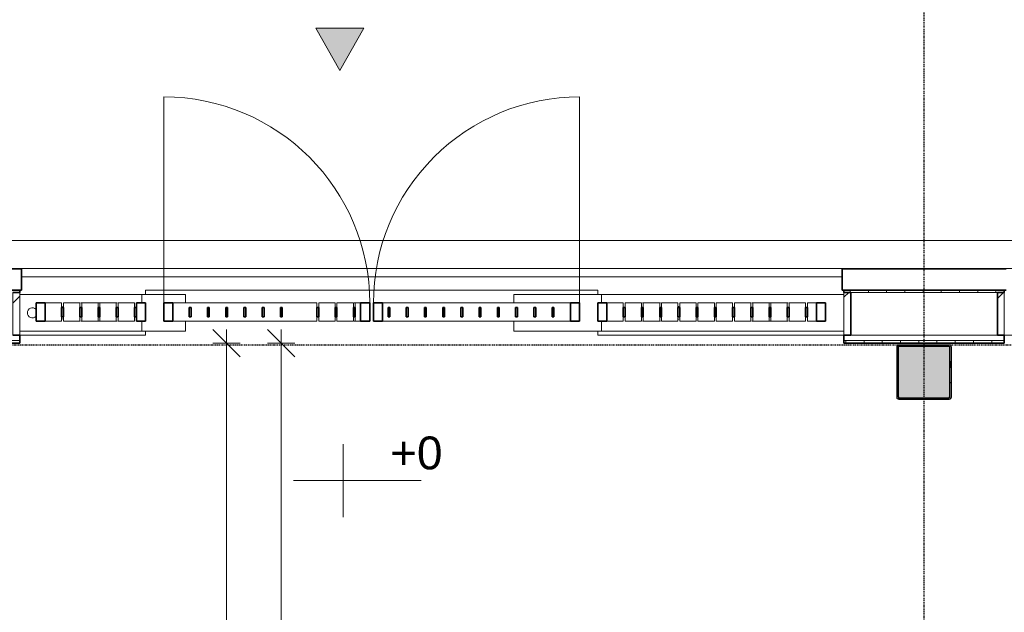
# Model space of a CAD drawing. Header units: millimetres. Extents: x -80560 to 110805, y -11020 to 52719.
# Tile 144 of 152: x 94735 to 100135, y 46333 to 49582. Entities that reach past the tile are written whole.
import ezdxf

# ---------------------------------------------------------------- set-up
doc = ezdxf.new("R2010")
doc.units = ezdxf.units.MM
doc.linetypes.add('CENTER2', pattern=[20, 8, -4, 4, -4])
doc.linetypes.add('DASHED2-1', pattern=[3, 2, -1])
for name, color, linetype, lineweight in [('A-ANNO-DIMS', 211, 'Continuous', 9), ('A-ANNO-DIMS-100', 211, 'Continuous', 9), ('A-ANNO-NOTE', 131, 'Continuous', 18), ('A-DETL-MBND', 5, 'Continuous', 18), ('A-DOOR', 31, 'Continuous', 18), ('A-FLOR', 192, 'Continuous', 18), ('A-FLOR-OVHD', 1, 'DASHED2-1', 18), ('A-GENM', 13, 'Continuous', 18), ('A-GLAZ-CWMG', 51, 'Continuous', 18), ('A-WALL', 113, 'Continuous', 35), ('A-WALL-PATT', 111, 'Continuous', 35), ('G-ANNO-DIMS', 111, 'Continuous', 9), ('S-COLS', 52, 'Continuous', 18), ('S-GRID', 1, 'Continuous', 9)]:
    doc.layers.add(name, color=color, linetype=linetype, lineweight=lineweight)
doc.styles.add('Arial', font='arial.ttf', dxfattribs={"height": 180})
doc.styles.add('Arial_6', font='arial.ttf', dxfattribs={"width": 0.7, "height": 180})
doc.dimstyles.new('n3o_1_8', dxfattribs={"dimscale": 304.8, "dimtxt": 183.646692, "dimasz": 0.492126, "dimexe": 0.246063, "dimexo": 0.0625, "dimgap": 0.032808, "dimtad": 1, "dimdec": 0, "dimdsep": 46, "dimtxsty": 'Arial_6', "dimblk1": 'OBLIQUE', "dimblk2": 'OBLIQUE', "dimsah": 1, "dimcen": 0.09, "dimdle": 0.246063, "dimazin": 0, "dimtfac": 1, "dimtdec": 4, "dimtix": 1, "dimtmove": 0, "dimatfit": 3, "dimfxl": 0.246063, "dimfxlon": 1, "dimtvp": 1, "dimtolj": 1, "dimtzin": 0, "dimarcsym": 2})
doc.dimstyles.new('n3o_1_8_1', dxfattribs={"dimscale": 304.8, "dimtxt": 183.646692, "dimasz": 0.492126, "dimexe": 0.246063, "dimexo": 0.0625, "dimgap": 0.032808, "dimtad": 1, "dimdec": 0, "dimdsep": 46, "dimtxsty": 'Arial_6', "dimblk1": 'OBLIQUE', "dimblk2": 'OBLIQUE', "dimsah": 1, "dimcen": 0.09, "dimdle": 0.246063, "dimazin": 0, "dimtfac": 1, "dimtdec": 4, "dimtix": 1, "dimtmove": 2, "dimatfit": 3, "dimfxl": 0.246063, "dimfxlon": 1, "dimtvp": 1, "dimtolj": 1, "dimtzin": 0, "dimarcsym": 2})
pattern_1 = [(45, (0, 0), (-141.42136, 141.42136), [])]

# ---------------------------------------------------------------- blocks, each defined once
blk = doc.blocks.new('Leonardo College_EHA_1489_R18_CF_situatie_2020_rvt-1-DO_00 begane grond')
at = {"layer": 'A-DETL-MBND', "color": 254}
for p, q in [((74350, 48173), (69850, 48173)), ((69850, 48173), (74350, 48173))]:
    blk.add_line(p, q, dxfattribs=at)
at = {"layer": 'A-FLOR', "color": 7}
blk.add_line((67959.7, 48219), (75930.2, 48219), dxfattribs=at)
blk = doc.blocks.new('NLRS_28_SCO_UN_staalkolom koker betongevuld_gen_CGA - kolom A-V209-DO_00 begane grond')
at = {"layer": 'S-COLS', "lineweight": 5}
h = blk.add_hatch(dxfattribs=at)
h.set_pattern_fill('FP_169', color=256, style=0, pattern_type=2)
h.set_pattern_definition([(45, (-74800, -47650), (-99.99975, 99.99975), []), (45, (-74715, -47650), (-99.99975, 99.99975), []), (45, (-74710, -47650), (-99.99975, 99.99975), []), (45, (-74705, -47650), (-99.99975, 99.99975), []), (45, (-74700, -47650), (-99.99975, 99.99975), []), (45, (-74695, -47650), (-99.99975, 99.99975), []), (45, (-74690, -47650), (-99.99975, 99.99975), []), (45, (-74685, -47650), (-99.99975, 99.99975), [])])
h.paths.add_polyline_path([(-138, -150), (138, -150), (146.5, -146.5), (150, -138), (150, 138), (146.5, 146.5), (138, 150), (-138, 150), (-146.5, 146.5), (-150, 138), (-150, -138), (-146.5, -146.5)], flags=0)
h.paths.add_polyline_path([(134, -142), (-134, -142), (-139.7, -139.7), (-142, -134), (-142, 134), (-139.7, 139.7), (-134, 142), (134, 142), (139.7, 139.7), (142, 134), (142, -134), (139.7, -139.7)], flags=0)
at = {"layer": 'S-COLS', "lineweight": 9}
blk.add_hatch(color=256, dxfattribs=at).paths.add_polyline_path([(134, -142), (139.7, -139.7), (142, -134), (142, 134), (139.7, 139.7), (134, 142), (-134, 142), (-139.7, 139.7), (-142, 134), (-142, -134), (-139.7, -139.7), (-134, -142)], flags=0)
at = {"layer": 'S-COLS'}
for p, q in [((-150, 138), (-150, -138)), ((-142, -134), (-142, 134)), ((138, 150), (-138, 150)), ((-134, 142), (134, 142)), ((142, 134), (142, -134)), ((150, -138), (150, 138)), ((-138, -150), (138, -150)), ((134, -142), (-134, -142))]:
    blk.add_line(p, q, dxfattribs=at)
at = {"layer": 'S-COLS', "lineweight": 35}
for p, q in [((-142, 134), (-142, -134)), ((134, 142), (-134, 142)), ((142, -134), (142, 134)), ((-134, -142), (134, -142))]:
    blk.add_line(p, q, dxfattribs=at)
at = {"layer": 'S-COLS'}
for centre, radius, start, end in [((-138, 138), 12, 90, 180), ((-134, 134), 8, 90, 180), ((134, 134), 8, 0, 90), ((138, 138), 12, 0, 90), ((-138, -138), 12, 180, 270), ((-134, -134), 8, 180, 270), ((134, -134), 8, 270, 0), ((138, -138), 12, 270, 360)]:
    blk.add_arc(centre, radius, start, end, dxfattribs=at)
at = {"layer": 'S-COLS', "lineweight": 35}
for centre, start, end in [((-134, 134), 90, 180), ((134, 134), 360, 90), ((-134, -134), 180, 270), ((134, -134), 270, 360)]:
    blk.add_arc(centre, 8, start, end, dxfattribs=at)
blk = doc.blocks.new('19112_SW_LeonardoCollege_R2020_rvt-1-DO_00 begane grond')
at = {"layer": 'A-WALL', "color": 50, "lineweight": 9}
for p, q in [((69840, 48075), (70750, 48075)), ((70750, 48075), (70750, 48029)), ((72550, 48075), (74360, 48075)), ((72550, 48075), (72550, 48029)), ((70750, 47929), (70750, 47875)), ((72550, 47929), (72550, 47875)), ((70750, 47875), (69840, 47875)), ((74360, 47875), (72550, 47875))]:
    blk.add_line(p, q, dxfattribs=at)
at = {"color": 50, "lineweight": 9}
blk.add_blockref('NLRS_28_SCO_UN_staalkolom koker betongevuld_gen_CGA - kolom A-V209-DO_00 begane grond', (74800, 47650), dxfattribs=at)
blk = doc.blocks.new('95251-Leonardo College Leiden_rvt-1-DO_00 begane grond')
at = {"layer": 'A-WALL', "color": 130, "lineweight": 9}
for p, q in [((69840, 48075), (70510, 48075)), ((70510, 48075), (70510, 48029)), ((73030, 48075), (74360, 48075)), ((73030, 48075), (73030, 48029)), ((70510, 47929), (70510, 47875)), ((73030, 47929), (73030, 47875)), ((70510, 47875), (69840, 47875)), ((74360, 47875), (73030, 47875))]:
    blk.add_line(p, q, dxfattribs=at)
for centre, radius, start, end in [((70070, 47975), 34, 72.8046, 90), ((73452.5, 47975), 34, 77.2157, 94.2614), ((69910, 47975), 27.5, 45, 180), ((69910, 47975), 27.5, 180, 315), ((70070, 47975), 34, 270, 287.1954), ((73452.5, 47975), 34, 265.7386, 282.7843)]:
    blk.add_arc(centre, radius, start, end, dxfattribs=at)
blk = doc.blocks.new('NLRS_41_GM_WPB_spouwlat-SH_generiek_ISR - 235x38-V255-DO_00 begane grond')
at = {"layer": 'A-GENM'}
h = blk.add_hatch(dxfattribs=at)
h.set_pattern_fill('FP_81', color=256, style=0, pattern_type=2)
h.set_pattern_definition(pattern_1)
h.paths.add_polyline_path([(69840, 47852), (69840, 48087), (69802, 48087), (69802, 47852)], flags=0)
for p, q in [((69840, 48087), (69802, 48087)), ((69802, 48087), (69802, 47852)), ((69840, 47852), (69840, 48087)), ((69802, 47852), (69840, 47852))]:
    blk.add_line(p, q, dxfattribs=at)
blk = doc.blocks.new('NLRS_41_GM_WPB_spouwlat-SH_generiek_ISR - 235x38-V256-DO_00 begane grond')
at = {"layer": 'A-GENM'}
h = blk.add_hatch(dxfattribs=at)
h.set_pattern_fill('FP_81', color=256, style=0, pattern_type=2)
h.set_pattern_definition(pattern_1)
h.paths.add_polyline_path([(74398, 47852), (74398, 48087), (74360, 48087), (74360, 47852)], flags=0)
for p, q in [((74398, 48087), (74360, 48087)), ((74360, 48087), (74360, 47852)), ((74398, 47852), (74398, 48087)), ((74360, 47852), (74398, 47852))]:
    blk.add_line(p, q, dxfattribs=at)
blk = doc.blocks.new('NLRS_41_GM_WPB_spouwlat-SH_generiek_ISR - 235x38-V258-DO_00 begane grond')
at = {"layer": 'A-GENM'}
h = blk.add_hatch(dxfattribs=at)
h.set_pattern_fill('FP_78', color=256, style=0, pattern_type=2)
h.set_pattern_definition(pattern_1)
h.paths.add_polyline_path([(75240, 47852), (75240, 48087), (75202, 48087), (75202, 47852)], flags=0)
for p, q in [((75240, 48087), (75202, 48087)), ((75202, 48087), (75202, 47852)), ((75240, 47852), (75240, 48087)), ((75202, 47852), (75240, 47852))]:
    blk.add_line(p, q, dxfattribs=at)
blk = doc.blocks.new('Rectangular Mullion - 90_n3o_terreinomheining_koker_50x100-33964707-DO_00 begane grond')
at = {"layer": 'A-GLAZ-CWMG', "lineweight": 35}
for p, q in [((0, 50), (-50, 50)), ((-50, 50), (-50, -50)), ((0, -50), (0, 50)), ((-50, -50), (0, -50))]:
    blk.add_line(p, q, dxfattribs=at)
blk = doc.blocks.new('Rectangular Mullion - 90_n3o_terreinomheining_koker_50x100-33964653-DO_00 begane grond')
at = {"layer": 'A-GLAZ-CWMG', "lineweight": 35}
for p, q in [((0, 50), (-50, 50)), ((-50, 50), (-50, -50)), ((0, -50), (0, 50)), ((-50, -50), (0, -50))]:
    blk.add_line(p, q, dxfattribs=at)
blk = doc.blocks.new('Rectangular Mullion - 90_n3o_terreinomheining_koker_50x100-33964611-DO_00 begane grond')
at = {"layer": 'A-GLAZ-CWMG', "lineweight": 35}
for p, q in [((-50, 50), (0, 50)), ((-50, -50), (-50, 50)), ((0, 50), (0, -50)), ((0, -50), (-50, -50))]:
    blk.add_line(p, q, dxfattribs=at)
blk = doc.blocks.new('Rectangular Mullion - 90_n3o_terreinomheining_koker_50x100-33964709-DO_00 begane grond')
at = {"layer": 'A-GLAZ-CWMG'}
for p, q in [((78725, 37265), (78725, 37360)), ((78825, 37360), (78825, 37265))]:
    blk.add_line(p, q, dxfattribs=at)
blk = doc.blocks.new('Rectangular Mullion - 90_n3o_terreinomheining_koker_50x100-33964699-DO_00 begane grond')
at = {"layer": 'A-GLAZ-CWMG'}
for p, q in [((78725, 37165), (78725, 37265)), ((78825, 37265), (78825, 37165))]:
    blk.add_line(p, q, dxfattribs=at)
blk = doc.blocks.new('Rectangular Mullion - 90_n3o_terreinomheining_stripstaal_10x50-33964687-DO_00 begane grond')
at = {"layer": 'A-GLAZ-CWMG', "lineweight": 35}
for p, q in [((-5, 25), (5, 25)), ((-5, -25), (-5, 25)), ((5, 25), (5, -25)), ((5, -25), (-5, -25))]:
    blk.add_line(p, q, dxfattribs=at)
blk = doc.blocks.new('Rectangular Mullion - 90_n3o_terreinomheining_koker_50x100-33982165-DO_00 begane grond')
at = {"layer": 'A-GLAZ-CWMG', "lineweight": 35}
for p, q in [((-50, 50), (0, 50)), ((-50, -50), (-50, 50)), ((0, 50), (0, -50)), ((0, -50), (-50, -50))]:
    blk.add_line(p, q, dxfattribs=at)
blk = doc.blocks.new('Rectangular Mullion - 90_n3o_terreinomheining_koker_50x100-33964663-DO_00 begane grond')
at = {"layer": 'A-GLAZ-CWMG'}
for p, q in [((78725, 35935), (78725, 36035)), ((78825, 36035), (78825, 35935))]:
    blk.add_line(p, q, dxfattribs=at)
blk = doc.blocks.new('Rectangular Mullion - 90_n3o_terreinomheining_stripstaal_10x50-33964660-DO_00 begane grond')
at = {"layer": 'A-GLAZ-CWMG', "lineweight": 35}
for p, q in [((-5, 25), (5, 25)), ((-5, -25), (-5, 25)), ((5, 25), (5, -25)), ((5, -25), (-5, -25))]:
    blk.add_line(p, q, dxfattribs=at)
blk = doc.blocks.new('00_n3o_symbool_swingangle - std-33982224-DO_00 begane grond')
at = {"layer": 'A-DOOR'}
blk.add_line((-415, 14), (-415, 1144), dxfattribs=at)
blk.add_arc((-415, 14), 1130, 360, 90, dxfattribs=at)
blk = doc.blocks.new('00_n3o_symbool_swingangle - std-33982113-DO_00 begane grond')
at = {"layer": 'A-DOOR'}
blk.add_line((-415, -14), (-415, -1144), dxfattribs=at)
blk.add_arc((-415, -14), 1130, 270, 0, dxfattribs=at)
blk = doc.blocks.new('Rectangular Mullion - 90_n3o_terreinomheining_koker_50x100-33964662-DO_00 begane grond')
at = {"layer": 'A-GLAZ-CWMG'}
for p, q in [((50915, 48029), (51010, 48029)), ((51010, 47929), (50915, 47929))]:
    blk.add_line(p, q, dxfattribs=at)
blk = doc.blocks.new('Rectangular Mullion - 90_n3o_terreinomheining_koker_50x100-V267-DO_00 begane grond')
at = {"layer": 'A-GLAZ-CWMG'}
for p, q in [((65975, 48029), (66070, 48029)), ((66070, 48029), (66070, 48004)), ((66070, 47954), (66070, 47929)), ((66070, 47929), (65975, 47929))]:
    blk.add_line(p, q, dxfattribs=at)
blk = doc.blocks.new('Rectangular Mullion - 90_n3o_terreinomheining_stripstaal_10x50-33964604-DO_00 begane grond')
at = {"layer": 'A-GLAZ-CWMG', "lineweight": 35}
for p, q in [((-5, 25), (5, 25)), ((-5, -25), (-5, 25)), ((5, 25), (5, -25)), ((5, -25), (-5, -25))]:
    blk.add_line(p, q, dxfattribs=at)
blk = doc.blocks.new('Rectangular Mullion - 90_n3o_terreinomheining_stripstaal_10x50-33964665-DO_00 begane grond')
at = {"layer": 'A-GLAZ-CWMG', "lineweight": 35}
for p, q in [((-5, 25), (5, 25)), ((-5, -25), (-5, 25)), ((5, 25), (5, -25)), ((5, -25), (-5, -25))]:
    blk.add_line(p, q, dxfattribs=at)
blk = doc.blocks.new('Rectangular Mullion - 90_n3o_terreinomheining_koker_50x100-V68-DO_00 begane grond')
at = {"layer": 'A-GLAZ-CWMG'}
for p, q in [((57450, 9850), (57450, 9875)), ((57450, 9875), (57540, 9875)), ((57540, 9875), (57540, 9850)), ((57450, 9775), (57450, 9800)), ((57540, 9775), (57450, 9775)), ((57540, 9800), (57540, 9775))]:
    blk.add_line(p, q, dxfattribs=at)
blk = doc.blocks.new('Rectangular Mullion - 90_n3o_terreinomheining_koker_50x100-33982104-DO_00 begane grond')
at = {"layer": 'A-GLAZ-CWMG'}
for p, q in [((71680, 48029), (71675, 48029)), ((71680, 47929), (71675, 47929))]:
    blk.add_line(p, q, dxfattribs=at)
blk = doc.blocks.new('Rectangular Mullion - 90_n3o_terreinomheining_koker_50x100-33982105-DO_00 begane grond')
at = {"layer": 'A-GLAZ-CWMG'}
for p, q in [((66280, 48004), (66280, 48029)), ((66280, 48029), (66310, 48029)), ((66280, 47929), (66280, 47954)), ((66310, 47929), (66280, 47929))]:
    blk.add_line(p, q, dxfattribs=at)
blk = doc.blocks.new('Rectangular Mullion - 90_n3o_terreinomheining_stripstaal_10x50-33965629-DO_00 begane grond')
at = {"layer": 'A-GLAZ-CWMG', "lineweight": 35}
for p, q in [((-5, 25), (5, 25)), ((-5, -25), (-5, 25)), ((5, 25), (5, -25)), ((5, -25), (-5, -25))]:
    blk.add_line(p, q, dxfattribs=at)
blk = doc.blocks.new('Rectangular Mullion - 90_n3o_terreinomheining_koker_50x100-33982195-DO_00 begane grond')
at = {"layer": 'A-GLAZ-CWMG'}
for p, q in [((66430, 48029), (66465, 48029)), ((66465, 47929), (66430, 47929))]:
    blk.add_line(p, q, dxfattribs=at)
blk = doc.blocks.new('Rectangular Mullion - 90_n3o_terreinomheining_koker_50x100-33964607-DO_00 begane grond')
at = {"layer": 'A-GLAZ-CWMG', "lineweight": 35}
for p, q in [((0, 50), (-50, 50)), ((-50, 50), (-50, -50)), ((0, -50), (0, 50)), ((-50, -50), (0, -50))]:
    blk.add_line(p, q, dxfattribs=at)
blk = doc.blocks.new('Rectangular Mullion - 90_n3o_terreinomheining_koker_50x100-30954635-DO_00 begane grond')
at = {"layer": 'A-GLAZ-CWMG'}
for p, q in [((54839, 48029), (54834, 48029)), ((54934, 48029), (54929, 48029)), ((54839, 47929), (54834, 47929)), ((54934, 47929), (54929, 47929))]:
    blk.add_line(p, q, dxfattribs=at)
blk = doc.blocks.new('Rectangular Mullion - 90_n3o_terreinomheining_koker_50x100-33964643-DO_00 begane grond')
at = {"layer": 'A-GLAZ-CWMG', "lineweight": 35}
for p, q in [((-50, 50), (0, 50)), ((-50, -50), (-50, 50)), ((0, 50), (0, -50)), ((0, -50), (-50, -50))]:
    blk.add_line(p, q, dxfattribs=at)
blk = doc.blocks.new('Rectangular Mullion - 90_n3o_terreinomheining_koker_50x100-30957306-DO_00 begane grond')
at = {"layer": 'A-GLAZ-CWMG'}
for p, q in [((57550, 9850), (57550, 9875)), ((57550, 9875), (57640, 9875)), ((57550, 9775), (57550, 9800)), ((57640, 9775), (57550, 9775))]:
    blk.add_line(p, q, dxfattribs=at)
blk = doc.blocks.new('Rectangular Mullion - 90_n3o_terreinomheining_koker_50x100-V103-DO_00 begane grond')
at = {"layer": 'A-GLAZ-CWMG'}
for p, q in [((68760, 48004), (68760, 48029)), ((68760, 48029), (68810, 48029)), ((68760, 47929), (68760, 47954)), ((68810, 47929), (68760, 47929))]:
    blk.add_line(p, q, dxfattribs=at)
blk = doc.blocks.new('Rectangular Mullion - 90_n3o_terreinomheining_koker_50x100-33965620-DO_00 begane grond')
at = {"layer": 'A-GLAZ-CWMG', "lineweight": 35}
for p, q in [((-50, 50), (0, 50)), ((-50, -50), (-50, 50)), ((0, 50), (0, -50)), ((0, -50), (-50, -50))]:
    blk.add_line(p, q, dxfattribs=at)
blk = doc.blocks.new('00_n3o_sym_entreepijltje - fietsentree_1_8mm-3809541-DO_00 begane grond')
at = {"layer": 'A-ANNO-NOTE', "lineweight": 9}
blk.add_hatch(color=256, dxfattribs=at).paths.add_polyline_path([(-1.319, -2.322), (0, 0), (1.311, -2.322)], flags=0)
at = {"layer": 'A-ANNO-NOTE'}
for p, q in [((0, 0), (-1.319, -2.322)), ((1.311, -2.322), (0, 0)), ((-1.319, -2.322), (1.311, -2.322))]:
    blk.add_line(p, q, dxfattribs=at)
blk = doc.blocks.new('DIMBLOCK252-DO_00 begane grond')
at = {"layer": 'A-ANNO-DIMS-100'}
for p, q in [((96168.5, 47808), (96093.5, 47883)), ((96168.5, 35042), (96168.5, 47883)), ((96093.5, 47808), (96243.5, 47808)), ((96168.5, 47808), (96093.5, 47808)), ((96168.5, 47808), (96243.5, 47733)), ((96168.5, 35042), (96093.5, 35117)), ((96243.5, 35042), (96093.5, 35042)), ((96168.5, 35042), (96243.5, 34967)), ((96168.5, 35042), (96243.5, 35042))]:
    blk.add_line(p, q, dxfattribs=at)
at = {"layer": 'A-ANNO-DIMS-100', "color": 0, "insert": (95924.8, 41184.8), "char_height": 180, "width": 576.368, "attachment_point": 1, "rotation": 90, "line_spacing_factor": 0.941778, "style": 'Arial_6'}
blk.add_mtext('12766', dxfattribs=at)
blk = doc.blocks.new('_Oblique')
at = {"color": 0, "linetype": 'ByBlock', "lineweight": -2}
blk.add_line((-0.5, -0.5), (0.5, 0.5), dxfattribs=at)
blk = doc.blocks.new('DIMBLOCK253-DO_00 begane grond')
at = {"layer": 'A-ANNO-DIMS-100'}
for p, q in [((95868.5, 47808), (95793.5, 47883)), ((95868.5, 47883), (95868.5, 9917)), ((95943.5, 47808), (95793.5, 47808)), ((95868.5, 47808), (95943.5, 47733)), ((95868.5, 47808), (95943.5, 47808)), ((95868.5, 9992), (95793.5, 10067)), ((95943.5, 9992), (95793.5, 9992)), ((95868.5, 9992), (95943.5, 9917)), ((95868.5, 9992), (95943.5, 9992))]:
    blk.add_line(p, q, dxfattribs=at)
at = {"layer": 'A-ANNO-DIMS-100', "color": 0, "insert": (95624.8, 28262.4), "char_height": 180, "width": 576.368, "attachment_point": 1, "rotation": 90, "line_spacing_factor": 0.941778, "style": 'Arial_6'}
blk.add_mtext('37816', dxfattribs=at)
blk = doc.blocks.new('Spot Elevations - default-305554-DO_00 begane grond')
at = {"layer": 'G-ANNO-DIMS'}
for p, q in [((0, 2), (0, -2)), ((4.277, 0), (-2.723, 0))]:
    blk.add_line(p, q, dxfattribs=at)

msp = doc.modelspace()

# ---------------------------------------------------------------- hatches: boundary and pattern name
at = {"layer": 'A-WALL-PATT', "lineweight": 18}
h = msp.add_hatch(dxfattribs=at)
h.set_pattern_fill('FP_233', color=256, angle=-270, style=0, pattern_type=2)
h.set_pattern_definition([(270, (87989.07, 48099), (100, 4e-13), [])])
h.paths.add_polyline_path([(102892.8, 48087), (103793.8, 48087), (103793.8, 48099), (102854.8, 48099), (102854.8, 48087)], flags=0)
h.paths.add_polyline_path([(100134.8, 48087), (100134.8, 48099), (99254.8, 48099), (99254.8, 48087), (100096.8, 48087)], flags=0)
h.paths.add_polyline_path([(94734.8, 48087), (94734.8, 48099), (93854.8, 48099), (93854.8, 48087), (94696.8, 48087)], flags=0)
h.paths.add_polyline_path([(88870.1, 48087), (89334.8, 48087), (89334.8, 48099), (87104.8, 48099), (87104.8, 48087), (88576.4, 48087)], flags=0)
h.paths.add_polyline_path([(85284.8, 48087), (85284.8, 48099), (82154.8, 48099), (82154.8, 48087), (85246.8, 48087)], flags=0)
h.paths.add_polyline_path([(76242.2, 48087), (79434.8, 48087), (79434.8, 48099), (76004.8, 48099), (76004.8, 48087), (76042.8, 48087)], flags=0)
h.paths.add_polyline_path([(74184.8, 48087), (74184.8, 48099), (72184.3, 48099), (72184.3, 48087), (74146.8, 48087)], flags=0)
h = msp.add_hatch(dxfattribs=at)
h.set_pattern_fill('FP_234', color=256, angle=90, style=0, pattern_type=2)
h.set_pattern_definition([(90, (87865.57, 47808), (-100, 6e-15), [])])
h.paths.add_polyline_path([(84758.7, 47808), (85284.8, 47808), (85284.8, 47824), (82154.8, 47824), (82154.8, 47808), (84465, 47808)], flags=0)
h.paths.add_polyline_path([(72424.4, 47808), (74184.8, 47808), (74184.8, 47824), (72228.3, 47824), (72228.3, 47808)], flags=0)
h.paths.add_polyline_path([(103260, 47808), (103502.8, 47808), (103502.8, 47824), (102854.8, 47824), (102854.8, 47808), (102966.3, 47808)], flags=0)
h.paths.add_polyline_path([(100029.6, 47808), (100134.8, 47808), (100134.8, 47824), (99254.8, 47824), (99254.8, 47808), (99442.3, 47808)], flags=0)
h.paths.add_polyline_path([(76004.8, 47808), (79434.8, 47808), (79434.8, 47824), (76004.8, 47824)], flags=0)
h.paths.add_polyline_path([(94156.2, 47808), (94734.8, 47808), (94734.8, 47824), (93854.8, 47824), (93854.8, 47808)], flags=0)
h.paths.add_polyline_path([(89163.7, 47808), (89334.8, 47808), (89334.8, 47824), (87104.8, 47824), (87104.8, 47808), (88870.1, 47808)], flags=0)

# ---------------------------------------------------------------- linework, layer by layer
at = {"layer": 'A-FLOR'}
for p, q in [((97904.8, 48099), (95424.8, 48099)), ((95424.8, 48099), (95424.8, 48075)), ((97904.8, 48075), (97904.8, 48099)), ((95424.8, 47852), (94734.8, 47852)), ((95424.8, 47875), (95424.8, 47852)), ((97904.8, 47852), (97904.8, 47875)), ((99254.8, 47852), (97904.8, 47852)), ((102854.8, 47852), (100134.8, 47852))]:
    msp.add_line(p, q, dxfattribs=at)
at = {"layer": 'A-FLOR-OVHD'}
msp.add_line((37923.8, 48371), (104065.3, 48371), dxfattribs=at)
at = {"layer": 'A-WALL'}
for p, q in [((94744.8, 48216), (93844.8, 48216)), ((94744.8, 48099), (94744.8, 48216)), ((100144.8, 48216), (99244.8, 48216)), ((99244.8, 48216), (99244.8, 48099)), ((93844.8, 48099), (94744.8, 48099)), ((94696.8, 48087), (94734.8, 48087)), ((94734.8, 48087), (94734.8, 48099)), ((99244.8, 48099), (100144.8, 48099)), ((99254.8, 48099), (99254.8, 48087)), ((99254.8, 48087), (99292.8, 48087)), ((99292.8, 48087), (99292.8, 47852)), ((100096.8, 47852), (100096.8, 48087)), ((100096.8, 48087), (100134.8, 48087)), ((100134.8, 48087), (100134.8, 48099)), ((94734.8, 47852), (94696.8, 47852)), ((94734.8, 47808), (94734.8, 47852)), ((99292.8, 47852), (99254.8, 47852)), ((99254.8, 47852), (99254.8, 47808)), ((100134.8, 47852), (100096.8, 47852)), ((100134.8, 47808), (100134.8, 47852)), ((93854.8, 47808), (94734.8, 47808)), ((99254.8, 47808), (100134.8, 47808))]:
    msp.add_line(p, q, dxfattribs=at)
at = {"layer": 'A-WALL', "lineweight": 18}
for p, q in [((100096.8, 48087), (99292.8, 48087)), ((99292.8, 47852), (100096.8, 47852)), ((94734.8, 47824), (93854.8, 47824)), ((100134.8, 47824), (99254.8, 47824))]:
    msp.add_line(p, q, dxfattribs=at)
at = {"layer": 'S-GRID', "linetype": 'CENTER2', "lineweight": 25}
for p, q in [((99694.8, 4383.3), (99694.8, 52119.1)), ((29945.3, 47800), (110204.9, 47800))]:
    msp.add_line(p, q, dxfattribs=at)

# ---------------------------------------------------------------- block references
at = {"color": 250, "lineweight": 5}
for name in ['Leonardo College_EHA_1489_R18_CF_situatie_2020_rvt-1-DO_00 begane grond', '19112_SW_LeonardoCollege_R2020_rvt-1-DO_00 begane grond', '95251-Leonardo College Leiden_rvt-1-DO_00 begane grond']:
    msp.add_blockref(name, (24894.8, 0), dxfattribs=at)
at = {"layer": 'A-ANNO-NOTE', "xscale": 100, "yscale": 100, "zscale": 100, "rotation": 180}
msp.add_blockref('00_n3o_sym_entreepijltje - fietsentree_1_8mm-3809541-DO_00 begane grond', (96490.8, 49303.8), dxfattribs=at)
at = {"layer": 'A-DOOR'}
msp.add_blockref('00_n3o_symbool_swingangle - std-33982224-DO_00 begane grond', (95939.8, 48015), dxfattribs=at)
at = {"layer": 'A-DOOR', "rotation": 180}
msp.add_blockref('00_n3o_symbool_swingangle - std-33982113-DO_00 begane grond', (97389.8, 48015), dxfattribs=at)
at = {"layer": 'A-GENM'}
for name in ['NLRS_41_GM_WPB_spouwlat-SH_generiek_ISR - 235x38-V255-DO_00 begane grond', 'NLRS_41_GM_WPB_spouwlat-SH_generiek_ISR - 235x38-V256-DO_00 begane grond', 'NLRS_41_GM_WPB_spouwlat-SH_generiek_ISR - 235x38-V258-DO_00 begane grond']:
    msp.add_blockref(name, (24894.8, 0), dxfattribs=at)
at = {"layer": 'A-GLAZ-CWMG'}
for name, p, rotation in [('Rectangular Mullion - 90_n3o_terreinomheining_koker_50x100-33964607-DO_00 begane grond', (94824.8, 47979), 180), ('Rectangular Mullion - 90_n3o_terreinomheining_koker_50x100-30957306-DO_00 begane grond', (152514.8, 57804), 180), ('Rectangular Mullion - 90_n3o_terreinomheining_koker_50x100-V68-DO_00 begane grond', (152514.8, 57804), 180), ('Rectangular Mullion - 90_n3o_terreinomheining_koker_50x100-V68-DO_00 begane grond', (152614.8, 57804), 180), ('Rectangular Mullion - 90_n3o_terreinomheining_koker_50x100-V68-DO_00 begane grond', (152714.8, 57804), 180), ('Rectangular Mullion - 90_n3o_terreinomheining_koker_50x100-V68-DO_00 begane grond', (152814.8, 57804), 180), ('Rectangular Mullion - 90_n3o_terreinomheining_koker_50x100-33964707-DO_00 begane grond', (95524.8, 47979), 180), ('Rectangular Mullion - 90_n3o_terreinomheining_koker_50x100-33964709-DO_00 begane grond', (132934.8, -30796), 89.99999999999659), ('Rectangular Mullion - 90_n3o_terreinomheining_koker_50x100-33964699-DO_00 begane grond', (132934.8, -30796), 90.00000000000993), ('Rectangular Mullion - 90_n3o_terreinomheining_koker_50x100-33964699-DO_00 begane grond', (133034.8, -30796), 90.00000000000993), ('Rectangular Mullion - 90_n3o_terreinomheining_koker_50x100-33964699-DO_00 begane grond', (133134.8, -30796), 90.00000000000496), ('Rectangular Mullion - 90_n3o_terreinomheining_koker_50x100-33964699-DO_00 begane grond', (133234.8, -30796), 90.00000000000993), ('Rectangular Mullion - 90_n3o_terreinomheining_koker_50x100-33964699-DO_00 begane grond', (133334.8, -30796), 90.00000000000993), ('Rectangular Mullion - 90_n3o_terreinomheining_koker_50x100-33964699-DO_00 begane grond', (133434.8, -30796), 90.00000000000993), ('Rectangular Mullion - 90_n3o_terreinomheining_koker_50x100-V68-DO_00 begane grond', (153914.8, 57804), 180), ('Rectangular Mullion - 90_n3o_terreinomheining_koker_50x100-V68-DO_00 begane grond', (154014.8, 57804), 180), ('Rectangular Mullion - 90_n3o_terreinomheining_koker_50x100-33964663-DO_00 begane grond', (132794.8, -30796), 90.00000000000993), ('Rectangular Mullion - 90_n3o_terreinomheining_koker_50x100-33964663-DO_00 begane grond', (132894.8, -30796), 90.00000000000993), ('Rectangular Mullion - 90_n3o_terreinomheining_koker_50x100-33964663-DO_00 begane grond', (132994.8, -30796), 90.00000000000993), ('Rectangular Mullion - 90_n3o_terreinomheining_koker_50x100-33964663-DO_00 begane grond', (133094.8, -30796), 90.00000000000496), ('Rectangular Mullion - 90_n3o_terreinomheining_koker_50x100-33964663-DO_00 begane grond', (133194.8, -30796), 90.00000000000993), ('Rectangular Mullion - 90_n3o_terreinomheining_koker_50x100-33964663-DO_00 begane grond', (133294.8, -30796), 90.00000000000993), ('Rectangular Mullion - 90_n3o_terreinomheining_koker_50x100-33964663-DO_00 begane grond', (133394.8, -30796), 90.00000000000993), ('Rectangular Mullion - 90_n3o_terreinomheining_koker_50x100-33964663-DO_00 begane grond', (133494.8, -30796), 90.00000000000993), ('Rectangular Mullion - 90_n3o_terreinomheining_koker_50x100-33964663-DO_00 begane grond', (133594.8, -30796), 90.00000000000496), ('Rectangular Mullion - 90_n3o_terreinomheining_koker_50x100-33964607-DO_00 begane grond', (97904.8, 47979), 180), ('Rectangular Mullion - 90_n3o_terreinomheining_koker_50x100-30957306-DO_00 begane grond', (155594.8, 57804), 180), ('Rectangular Mullion - 90_n3o_terreinomheining_koker_50x100-V68-DO_00 begane grond', (155594.8, 57804), 180), ('Rectangular Mullion - 90_n3o_terreinomheining_koker_50x100-V68-DO_00 begane grond', (155694.8, 57804), 180), ('Rectangular Mullion - 90_n3o_terreinomheining_koker_50x100-V68-DO_00 begane grond', (155794.8, 57804), 180), ('Rectangular Mullion - 90_n3o_terreinomheining_koker_50x100-V68-DO_00 begane grond', (155894.8, 57804), 180), ('Rectangular Mullion - 90_n3o_terreinomheining_koker_50x100-V68-DO_00 begane grond', (155994.8, 57804), 180), ('Rectangular Mullion - 90_n3o_terreinomheining_koker_50x100-V68-DO_00 begane grond', (156094.8, 57804), 180), ('Rectangular Mullion - 90_n3o_terreinomheining_koker_50x100-V68-DO_00 begane grond', (156194.8, 57804), 180), ('Rectangular Mullion - 90_n3o_terreinomheining_koker_50x100-V68-DO_00 begane grond', (156294.8, 57804), 180), ('Rectangular Mullion - 90_n3o_terreinomheining_koker_50x100-V68-DO_00 begane grond', (156394.8, 57804), 180), ('Rectangular Mullion - 90_n3o_terreinomheining_koker_50x100-V68-DO_00 begane grond', (156494.8, 57804), 180)]:
    msp.add_blockref(name, p, dxfattribs=dict(at, rotation=rotation))
for name, p in [('Rectangular Mullion - 90_n3o_terreinomheining_koker_50x100-30954635-DO_00 begane grond', (40235.8, 0)), ('Rectangular Mullion - 90_n3o_terreinomheining_koker_50x100-30954635-DO_00 begane grond', (40335.8, 0)), ('Rectangular Mullion - 90_n3o_terreinomheining_koker_50x100-V267-DO_00 begane grond', (30294.8, 0)), ('Rectangular Mullion - 90_n3o_terreinomheining_koker_50x100-33982104-DO_00 begane grond', (24894.8, 0)), ('Rectangular Mullion - 90_n3o_terreinomheining_koker_50x100-33982105-DO_00 begane grond', (30294.8, 0)), ('Rectangular Mullion - 90_n3o_terreinomheining_koker_50x100-33982195-DO_00 begane grond', (30294.8, 0)), ('Rectangular Mullion - 90_n3o_terreinomheining_koker_50x100-33964662-DO_00 begane grond', (46744.8, 0)), ('Rectangular Mullion - 90_n3o_terreinomheining_koker_50x100-33964653-DO_00 begane grond', (97804.8, 47979)), ('Rectangular Mullion - 90_n3o_terreinomheining_koker_50x100-30954635-DO_00 begane grond', (43315.8, 0)), ('Rectangular Mullion - 90_n3o_terreinomheining_koker_50x100-30954635-DO_00 begane grond', (43915.8, 0)), ('Rectangular Mullion - 90_n3o_terreinomheining_koker_50x100-30954635-DO_00 begane grond', (44015.8, 0)), ('Rectangular Mullion - 90_n3o_terreinomheining_koker_50x100-V103-DO_00 begane grond', (30294.8, 0))]:
    msp.add_blockref(name, p, dxfattribs=at)
at = {"layer": 'A-GLAZ-CWMG', "extrusion": (0, 0, -1), "rotation": 180}
for name, p in [('Rectangular Mullion - 90_n3o_terreinomheining_koker_50x100-33965620-DO_00 begane grond', (-95424.8, 47979)), ('Rectangular Mullion - 90_n3o_terreinomheining_koker_50x100-33964611-DO_00 begane grond', (-96654.8, 47979)), ('Rectangular Mullion - 90_n3o_terreinomheining_koker_50x100-33964643-DO_00 begane grond', (-99154.8, 47979)), ('Rectangular Mullion - 90_n3o_terreinomheining_stripstaal_10x50-33964604-DO_00 begane grond', (-94969.8, 47979)), ('Rectangular Mullion - 90_n3o_terreinomheining_stripstaal_10x50-33964604-DO_00 begane grond', (-95069.8, 47979)), ('Rectangular Mullion - 90_n3o_terreinomheining_stripstaal_10x50-33964604-DO_00 begane grond', (-95169.8, 47979)), ('Rectangular Mullion - 90_n3o_terreinomheining_stripstaal_10x50-33964604-DO_00 begane grond', (-95269.8, 47979)), ('Rectangular Mullion - 90_n3o_terreinomheining_stripstaal_10x50-33964604-DO_00 begane grond', (-95369.8, 47979)), ('Rectangular Mullion - 90_n3o_terreinomheining_stripstaal_10x50-33964687-DO_00 begane grond', (-95669.8, 47979)), ('Rectangular Mullion - 90_n3o_terreinomheining_stripstaal_10x50-33964687-DO_00 begane grond', (-95769.8, 47979)), ('Rectangular Mullion - 90_n3o_terreinomheining_stripstaal_10x50-33964687-DO_00 begane grond', (-95869.8, 47979)), ('Rectangular Mullion - 90_n3o_terreinomheining_stripstaal_10x50-33964687-DO_00 begane grond', (-95969.8, 47979)), ('Rectangular Mullion - 90_n3o_terreinomheining_stripstaal_10x50-33964687-DO_00 begane grond', (-96069.8, 47979)), ('Rectangular Mullion - 90_n3o_terreinomheining_stripstaal_10x50-33964687-DO_00 begane grond', (-96169.8, 47979)), ('Rectangular Mullion - 90_n3o_terreinomheining_stripstaal_10x50-33964604-DO_00 begane grond', (-96369.8, 47979)), ('Rectangular Mullion - 90_n3o_terreinomheining_stripstaal_10x50-33965629-DO_00 begane grond', (-96469.8, 47979)), ('Rectangular Mullion - 90_n3o_terreinomheining_stripstaal_10x50-33964604-DO_00 begane grond', (-96569.8, 47979)), ('Rectangular Mullion - 90_n3o_terreinomheining_stripstaal_10x50-33964604-DO_00 begane grond', (-98049.8, 47979)), ('Rectangular Mullion - 90_n3o_terreinomheining_stripstaal_10x50-33964604-DO_00 begane grond', (-98149.8, 47979)), ('Rectangular Mullion - 90_n3o_terreinomheining_stripstaal_10x50-33964604-DO_00 begane grond', (-98249.8, 47979)), ('Rectangular Mullion - 90_n3o_terreinomheining_stripstaal_10x50-33965629-DO_00 begane grond', (-98349.8, 47979)), ('Rectangular Mullion - 90_n3o_terreinomheining_stripstaal_10x50-33965629-DO_00 begane grond', (-98449.8, 47979)), ('Rectangular Mullion - 90_n3o_terreinomheining_stripstaal_10x50-33965629-DO_00 begane grond', (-98549.8, 47979)), ('Rectangular Mullion - 90_n3o_terreinomheining_stripstaal_10x50-33965629-DO_00 begane grond', (-98649.8, 47979)), ('Rectangular Mullion - 90_n3o_terreinomheining_stripstaal_10x50-33965629-DO_00 begane grond', (-98749.8, 47979)), ('Rectangular Mullion - 90_n3o_terreinomheining_stripstaal_10x50-33965629-DO_00 begane grond', (-98849.8, 47979)), ('Rectangular Mullion - 90_n3o_terreinomheining_stripstaal_10x50-33964604-DO_00 begane grond', (-98949.8, 47979)), ('Rectangular Mullion - 90_n3o_terreinomheining_stripstaal_10x50-33964604-DO_00 begane grond', (-99049.8, 47979))]:
    msp.add_blockref(name, p, dxfattribs=at)
at = {"layer": 'A-GLAZ-CWMG', "extrusion": (0, 0, -1)}
for name, p in [('Rectangular Mullion - 90_n3o_terreinomheining_koker_50x100-33982165-DO_00 begane grond', (-96674.8, 47979)), ('Rectangular Mullion - 90_n3o_terreinomheining_stripstaal_10x50-33964660-DO_00 begane grond', (-96759.8, 47979)), ('Rectangular Mullion - 90_n3o_terreinomheining_stripstaal_10x50-33964660-DO_00 begane grond', (-96859.8, 47979)), ('Rectangular Mullion - 90_n3o_terreinomheining_stripstaal_10x50-33964660-DO_00 begane grond', (-96959.8, 47979)), ('Rectangular Mullion - 90_n3o_terreinomheining_stripstaal_10x50-33964660-DO_00 begane grond', (-97059.8, 47979)), ('Rectangular Mullion - 90_n3o_terreinomheining_stripstaal_10x50-33964660-DO_00 begane grond', (-97159.8, 47979)), ('Rectangular Mullion - 90_n3o_terreinomheining_stripstaal_10x50-33964660-DO_00 begane grond', (-97259.8, 47979)), ('Rectangular Mullion - 90_n3o_terreinomheining_stripstaal_10x50-33964660-DO_00 begane grond', (-97359.8, 47979)), ('Rectangular Mullion - 90_n3o_terreinomheining_stripstaal_10x50-33964665-DO_00 begane grond', (-97459.8, 47979)), ('Rectangular Mullion - 90_n3o_terreinomheining_stripstaal_10x50-33964665-DO_00 begane grond', (-97559.8, 47979)), ('Rectangular Mullion - 90_n3o_terreinomheining_stripstaal_10x50-33964665-DO_00 begane grond', (-97659.8, 47979))]:
    msp.add_blockref(name, p, dxfattribs=at)
at = {"layer": 'G-ANNO-DIMS', "xscale": 99.99999999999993, "yscale": 99.99999999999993, "zscale": 99.99999999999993}
msp.add_blockref('Spot Elevations - default-305554-DO_00 begane grond', (96509.1, 47054.8), dxfattribs=at)

# ---------------------------------------------------------------- texts
at = {"layer": 'G-ANNO-DIMS', "insert": (96766.8, 47297), "char_height": 180, "width": 341.564, "attachment_point": 1, "line_spacing_factor": 0.941778, "style": 'Arial'}
msp.add_mtext('+0', dxfattribs=at)

# ---------------------------------------------------------------- dimensions: what is measured, and where the dimension line sits
at = {"layer": 'A-ANNO-DIMS'}
dim = msp.add_linear_dim(base=(95868.5, 9992), p1=(95943.5, 47808), p2=(95943.5, 9992), angle=90, dimstyle='n3o_1_8_1', override={"dimpost": '<>', "dimfxl": 37816}, dxfattribs=at)
dim.commit()
dim.dimension.update_dxf_attribs({"geometry": 'DIMBLOCK253-DO_00 begane grond', "text_midpoint": (95744.8, 28550.6), "dimtype": 160, "text_rotation": 90})
dim = msp.add_linear_dim(base=(96168.5, 47808), p1=(96243.5, 35042), p2=(96093.5, 47808), angle=90, dimstyle='n3o_1_8', override={"dimpost": '<>', "dimfxl": 12766.881217}, dxfattribs=at)
dim.commit()
dim.dimension.update_dxf_attribs({"geometry": 'DIMBLOCK252-DO_00 begane grond', "text_midpoint": (96066.6, 41425)})

doc.saveas('drawing.dxf')
